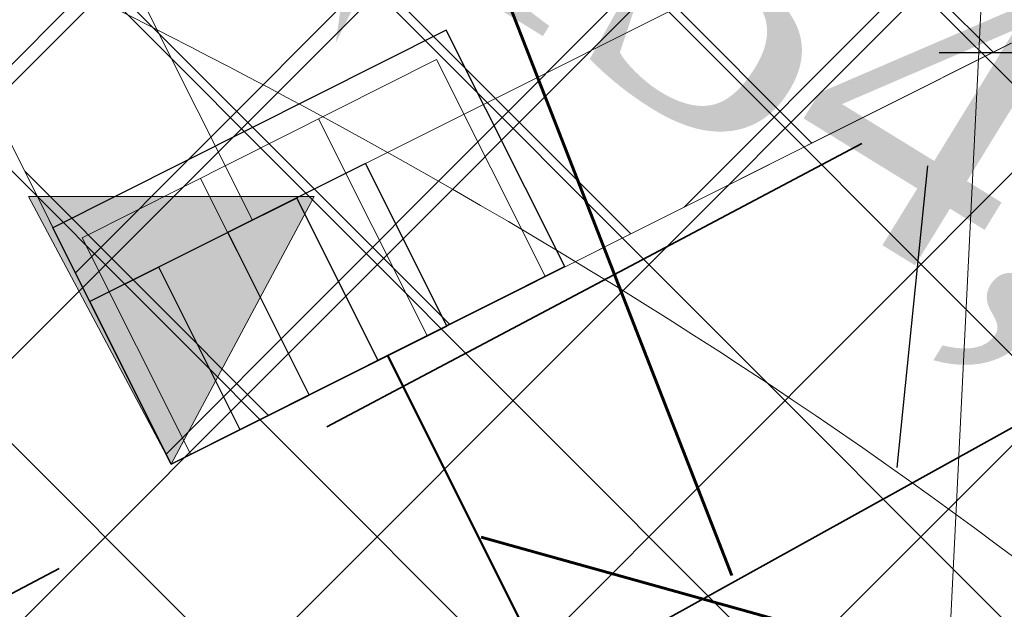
# Model space of a CAD drawing. Header units: metres. Extents: x 7472034 to 8439876, y 5890181 to 5961460.
# Tile 30 of 202: x 8439499.392 to 8439501.018, y 5890378.023 to 5890378.996. Entities that reach past the tile are written whole.
import ezdxf
from ezdxf import colors
from ezdxf.entities.mleader import LeaderData, LeaderLine
from ezdxf.math import Vec2, Vec3

# ---------------------------------------------------------------- set-up
doc = ezdxf.new("R2010")
doc.units = ezdxf.units.M
doc.header["$MEASUREMENT"] = 0
for name, pattern in [('$0$L218_500', [1, 0.5, -0.5]), ('ACAD_ISO03W100', [30, 12, -18]), ('CENTER', [2, 1.25, -0.25, 0.25, -0.25]), ('DASHDOT', [25.399999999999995, 12.7, -6.349999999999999, 0, -6.349999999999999]), ('DASHDOTX2', [2, 1, -0.5, 0, -0.5]), ('DASHED', [19.049999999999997, 12.7, -6.349999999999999]), ('HIDDEN', [0.375, 0.25, -0.125])]:
    doc.linetypes.add(name, pattern=pattern)
doc.layers.get('0').update_dxf_attribs({"linetype": 'CONTINUOUS', "lineweight": 5})
doc.layers.get('Defpoints').update_dxf_attribs({"linetype": 'CONTINUOUS'})
for name, color, linetype, lineweight in [('### Krawężnik', 6, 'CONTINUOUS', 35), ('### rzędne', 172, 'CONTINUOUS', 35), ('__GRANICA', 5, 'ACAD_ISO03W100', 80), ('_a_widok', 7, 'CONTINUOUS', 5), ('_IS.KD.B.rura', 124, 'ACAD_ISO03W100', 50), ('_IS.KD.opis.2', 7, 'CONTINUOUS', 18), ('_IS_kd_krata', 114, 'CONTINUOUS', 30), ('_T_LPG', 52, 'DASHDOT', 50), ('a___ogony', 7, 'CONTINUOUS', 5), ('a_opisy', 7, 'CONTINUOUS', 18), ('E_Kable_ziemia2', 10, 'DASHED', 35), ('E_Kanal_iskrob.', 10, 'DASHDOTX2', 35), ('KOLOR-OBIEKT', 21, 'CONTINUOUS', 13), ('T_strefa-8', 20, 'ACAD_ISO03W100', 50), ('ZAG-obrys 018 wymiary', 7, 'CONTINUOUS', 18), ('ZAG-OBRYS013', 7, 'CONTINUOUS', 13), ('ZAG-OPIS_020', 7, 'CONTINUOUS', 25)]:
    doc.layers.add(name, color=color, linetype=linetype, lineweight=lineweight)
for name, color, linetype in [('100_rzut_wym_wew', 7, 'CONTINUOUS'), ('2D - Ogólne', 7, 'CONTINUOUS'), ('_IS.BLOK.KD.doziemne', 7, 'CONTINUOUS')]:
    doc.layers.add(name, color=color, linetype=linetype)
doc.layers.add('_IS_NO', color=11, linetype='CONTINUOUS', lineweight=20, plot=False)
doc.styles.add('DIM', font='simplex.shx', dxfattribs={"width": 0.8})
doc.styles.add('RS', font='Romans.shx', dxfattribs={"width": 0.7})
doc.styles.add('style2', font='romans.shx', dxfattribs={"width": 0.7, "oblique": 15})
doc.styles.add('wojtek 1', font='times.ttf', dxfattribs={"height": 0.6})
doc.dimstyles.new('DIM-WEW_500', dxfattribs={"dimscale": 5, "dimtxt": 18, "dimasz": 10, "dimexe": 4, "dimexo": 8, "dimgap": 5, "dimtad": 1, "dimlfac": 0.01, "dimzin": 9, "dimdsep": 46, "dimtxsty": 'DIM', "dimblk": 'ARCHTICK', "dimcen": 5, "dimclrt": 112, "dimadec": 4, "dimazin": 2, "dimtfac": 4, "dimtmove": 0, "dimatfit": 3, "dimldrblk": 'ARCHTICK', "dimfxl": 0, "dimtolj": 1, "dimlwd": 13, "dimarcsym": 0})
pattern_1 = [(45, (967499.202946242, -71042.94610979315), (-0.2245064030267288, 0.2245064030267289), []), (135, (967499.202946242, -71042.94610979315), (-0.2245064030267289, -0.2245064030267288), [])]
pattern_2 = [(45, (967499.2092647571, -71042.97165620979), (-0.2245064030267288, 0.2245064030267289), []), (135, (967499.2092647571, -71042.97165620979), (-0.2245064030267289, -0.2245064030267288), [])]

# ---------------------------------------------------------------- blocks, each defined once
blk = doc.blocks.new('A$C7D7B3C0A')
at = {"layer": '2D - Ogólne', "linetype": 'HIDDEN', "lineweight": 15, "ltscale": 2, "flags": 128}
blk.add_lwpolyline([(1.862645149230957e-09, -2.980232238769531e-08), (3.725290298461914e-09, 9.999999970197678), (15.30000000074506, 9.999999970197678), (15.3000000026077, -2.793967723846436e-08)], close=True, dxfattribs=at)
blk.add_lwpolyline([(1.862645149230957e-09, -2.980232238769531e-08), (3.725290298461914e-09, 9.999999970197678), (15.30000000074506, 9.999999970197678), (15.3000000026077, -2.793967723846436e-08)], close=True, dxfattribs=at)
blk.add_lwpolyline([(1.862645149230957e-09, -2.980232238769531e-08), (3.725290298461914e-09, 9.999999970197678), (15.30000000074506, 9.999999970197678), (15.3000000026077, -2.793967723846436e-08)], close=True, dxfattribs=at)
blk.add_lwpolyline([(1.862645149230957e-09, -2.980232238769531e-08), (3.725290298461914e-09, 9.999999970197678), (15.30000000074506, 9.999999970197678), (15.3000000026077, -2.793967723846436e-08)], close=True, dxfattribs=at)
blk.add_lwpolyline([(1.862645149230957e-09, -2.980232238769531e-08), (3.725290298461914e-09, 9.999999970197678), (15.30000000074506, 9.999999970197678), (15.3000000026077, -2.793967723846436e-08)], close=True, dxfattribs=at)
blk.add_lwpolyline([(1.862645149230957e-09, -2.980232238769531e-08), (3.725290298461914e-09, 9.999999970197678), (15.30000000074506, 9.999999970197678), (15.3000000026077, -2.793967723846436e-08)], close=True, dxfattribs=at)
blk.add_lwpolyline([(1.862645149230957e-09, -2.980232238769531e-08), (3.725290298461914e-09, 9.999999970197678), (15.30000000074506, 9.999999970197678), (15.3000000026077, -2.793967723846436e-08)], close=True, dxfattribs=at)
blk.add_lwpolyline([(1.862645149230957e-09, -2.980232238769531e-08), (3.725290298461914e-09, 9.999999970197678), (15.30000000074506, 9.999999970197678), (15.3000000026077, -2.793967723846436e-08)], close=True, dxfattribs=at)
blk.add_lwpolyline([(1.862645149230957e-09, -2.980232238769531e-08), (3.725290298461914e-09, 9.999999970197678), (15.30000000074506, 9.999999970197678), (15.3000000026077, -2.793967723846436e-08)], close=True, dxfattribs=at)
at = {"layer": '2D - Ogólne', "linetype": 'ByBlock', "lineweight": 15, "ltscale": 2, "flags": 128}
for points in [[(8.127593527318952e-10, -2.991845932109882e-08), (2.794296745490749e-09, 9.999999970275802), (15.3000000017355, 9.999999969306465), (15.3000000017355, -2.701045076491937e-08)], [(0.3000000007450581, 0.2999999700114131), (0.3000000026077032, 9.699999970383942), (15.00000000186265, 9.69999996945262), (15.00000000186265, 0.2999999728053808)]]:
    blk.add_lwpolyline(points, close=True, dxfattribs=at)
at = {"layer": '2D - Ogólne', "linetype": 'Continuous', "lineweight": 25}
blk.add_lwpolyline([(15.00000000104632, 0.5091142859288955), (15.29999995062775, 0.5091143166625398), (15.29999996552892, 0.3818357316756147), (15.00000001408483, 0.3818357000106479), (15.00000002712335, 0.2545571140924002), (15.29999997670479, 0.254557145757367), (15.29999998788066, 0.1272785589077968), (15.00000004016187, 0.12727852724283), (15.00000005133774, -5.867541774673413e-08), (15.30000000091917, -2.701045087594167e-08), (15.29999995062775, 0.5091143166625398), (15.00000000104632, 0.5091142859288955), (15.00000005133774, -5.867541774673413e-08)], dxfattribs=at)
blk = doc.blocks.new('_Oblique')
at = {"color": 0, "linetype": 'ByBlock', "lineweight": -2}
blk.add_line((-0.5, -0.5), (0.5, 0.5), dxfattribs=at)
blk = doc.blocks.new('*D102')
at = {"layer": 'Defpoints', "color": 0, "linetype": 'Continuous', "lineweight": 60}
for p in [(8439508.583486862, 5890382.740478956), (8439499.059733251, 5890379.425490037), (8439499.642017, 5890378.262743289)]:
    blk.add_point(p, dxfattribs=at)
at = {"layer": 'ZAG-obrys 018 wymiary', "color": 0, "linetype": 'Continuous', "lineweight": -2}
for p, q in [((8439508.225268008, 5890383.455796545), (8439507.822093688, 5890384.260884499)), ((8439499.283798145, 5890378.978060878), (8439498.880623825, 5890379.783148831))]:
    blk.add_line(p, q, dxfattribs=at)
at = {"layer": 'ZAG-obrys 018 wymiary', "color": 0, "linetype": 'Continuous', "lineweight": 13}
blk.add_line((8439508.001203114, 5890383.903225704), (8439499.059733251, 5890379.425490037), dxfattribs=at)
at = {"layer": 'ZAG-obrys 018 wymiary', "color": 0, "linetype": 'Continuous', "lineweight": 13, "xscale": 0.3, "yscale": 0.3, "zscale": 0.3}
for p, rotation in [((8439508.001203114, 5890383.903225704), 26.60092778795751), ((8439499.059733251, 5890379.425490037), 206.6009277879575)]:
    blk.add_blockref('_Oblique', p, dxfattribs=dict(at, rotation=rotation))
at = {"layer": 'ZAG-obrys 018 wymiary', "color": 112, "linetype": 'Continuous', "lineweight": 25, "insert": (8439503.2841115, 5890382.212017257), "char_height": 0.8, "attachment_point": 5, "rotation": 26.600927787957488, "style": 'RS'}
blk.add_mtext('\\A1;10', dxfattribs=at)
blk = doc.blocks.new('_ArchTick')
at = {"layer": '100_rzut_wym_wew', "color": 0, "linetype": 'Continuous', "const_width": 0.15}
blk.add_lwpolyline([(-0.5, -0.5), (0.5, 0.5)], dxfattribs=at)
blk = doc.blocks.new('Elektryk_v3')
at = {"layer": 'E_Kable_ziemia2', "color": 1, "ltscale": 0.1}
blk.add_lwpolyline([(8.019747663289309, -62.25693038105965), (-6.684705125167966, -74.94996593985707), (-17.72681949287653, -81.06291808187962)], dxfattribs=at)
at = {"layer": 'E_Kanal_iskrob.', "color": 1}
blk.add_lwpolyline([(7.679727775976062, -61.57290587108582), (-6.941118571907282, -74.53193936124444), (-17.72681949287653, -80.23677580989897)], dxfattribs=at)
blk = doc.blocks.new('A$C57F34CC8')
at = {"layer": '__GRANICA', "color": 246, "lineweight": 60, "ltscale": 0.1}
blk.add_line((86.75952754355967, 6.111758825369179), (86.20019087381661, 7.545831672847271), dxfattribs=at)
blk.add_lwpolyline([(104.5474768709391, 61.49084398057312), (124.7534257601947, 8.664832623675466), (116.2782638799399, -2.598389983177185e-07), (87.50180485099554, 5.853071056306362), (75.53745610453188, 9.185393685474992), (65.1202681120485, 10.79332474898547), (52.65768154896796, 12.23814885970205), (35.11359243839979, 14.25579591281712), (31.17050394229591, 14.72508112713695), (-8.847564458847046e-07, 23.87893649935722)], dxfattribs=at)
blk = doc.blocks.new('*D142')
at = {"layer": 'Defpoints', "color": 0, "linetype": 'Continuous', "lineweight": 60}
for p in [(8439501.07687633, 5890391.760996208), (8439499.839085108, 5890366.792824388), (8439500.37198268, 5890366.766406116)]:
    blk.add_point(p, dxfattribs=at)
at = {"layer": 'ZAG-obrys 018 wymiary', "color": 0, "linetype": 'Continuous', "lineweight": 13}
blk.add_line((8439501.609773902, 5890391.734577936), (8439500.37198268, 5890366.766406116), dxfattribs=at)
at = {"layer": 'ZAG-obrys 018 wymiary', "color": 0, "linetype": 'Continuous', "lineweight": -2}
for p, q in [((8439501.609773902, 5890391.734577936), (8439502.009283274, 5890391.714772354)), ((8439500.37198268, 5890366.766406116), (8439500.771492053, 5890366.746600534))]:
    blk.add_line(p, q, dxfattribs=at)
at = {"layer": 'ZAG-obrys 018 wymiary', "color": 0, "linetype": 'Continuous', "lineweight": 13, "xscale": 0.3, "yscale": 0.3, "zscale": 0.3}
for p, rotation in [((8439501.609773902, 5890391.734577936), 87.16189876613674), ((8439500.37198268, 5890366.766406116), 267.1618987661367)]:
    blk.add_blockref('_Oblique', p, dxfattribs=dict(at, rotation=rotation))
at = {"layer": 'ZAG-obrys 018 wymiary', "color": 112, "linetype": 'Continuous', "lineweight": 25, "insert": (8439500.180271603, 5890375.01709125), "char_height": 0.8, "attachment_point": 5, "rotation": 87.16189876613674, "style": 'RS'}
blk.add_mtext('\\A1;25', dxfattribs=at)
blk = doc.blocks.new('*D143')
at = {"layer": 'Defpoints', "color": 0, "linetype": 'Continuous', "lineweight": 60}
for p in [(8439500.252213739, 5890382.284446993), (8439498.44936909, 5890366.87523941), (8439499.211490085, 5890366.823937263)]:
    blk.add_point(p, dxfattribs=at)
at = {"layer": 'ZAG-obrys 018 wymiary', "color": 0, "linetype": 'Continuous', "lineweight": -2}
for p, q in [((8439499.490092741, 5890382.335749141), (8439499.090995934, 5890382.362614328)), ((8439498.44936909, 5890366.87523941), (8439498.050272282, 5890366.902104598))]:
    blk.add_line(p, q, dxfattribs=at)
at = {"layer": 'ZAG-obrys 018 wymiary', "color": 0, "linetype": 'Continuous', "lineweight": 13}
blk.add_line((8439499.490092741, 5890382.335749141), (8439498.44936909, 5890366.87523941), dxfattribs=at)
at = {"layer": 'ZAG-obrys 018 wymiary', "color": 0, "linetype": 'Continuous', "lineweight": 13, "xscale": 0.3, "yscale": 0.3, "zscale": 0.3}
for p, rotation in [((8439499.490092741, 5890382.335749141), 86.14894643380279), ((8439498.44936909, 5890366.87523941), 266.1489464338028)]:
    blk.add_blockref('_Oblique', p, dxfattribs=dict(at, rotation=rotation))
at = {"layer": 'ZAG-obrys 018 wymiary', "color": 112, "linetype": 'Continuous', "lineweight": 25, "insert": (8439498.371085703, 5890374.645792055), "char_height": 0.8, "attachment_point": 5, "rotation": 86.14894643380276, "style": 'RS'}
blk.add_mtext('\\A1;15.5', dxfattribs=at)
blk = doc.blocks.new('*D144')
at = {"layer": 'Defpoints', "color": 0, "linetype": 'Continuous', "lineweight": 60}
for p in [(8439499.048492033, 5890390.910444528), (8439493.19273551, 5890368.256074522), (8439494.279393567, 5890367.975192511)]:
    blk.add_point(p, dxfattribs=at)
at = {"layer": 'ZAG-obrys 018 wymiary', "color": 0, "linetype": 'Continuous', "lineweight": -2}
for p, q in [((8439499.823035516, 5890390.71023865), (8439500.522421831, 5890390.529459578)), ((8439493.967278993, 5890368.055868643), (8439494.666665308, 5890367.875089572))]:
    blk.add_line(p, q, dxfattribs=at)
at = {"layer": 'ZAG-obrys 018 wymiary', "color": 0, "linetype": 'Continuous', "lineweight": 13}
blk.add_line((8439500.13515009, 5890390.629562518), (8439494.279393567, 5890367.975192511), dxfattribs=at)
at = {"layer": 'ZAG-obrys 018 wymiary', "color": 0, "linetype": 'Continuous', "lineweight": 13, "xscale": 0.3, "yscale": 0.3, "zscale": 0.3}
for p, rotation in [((8439500.13515009, 5890390.629562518), 75.5072587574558), ((8439494.279393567, 5890367.975192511), 255.5072587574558)]:
    blk.add_blockref('_Oblique', p, dxfattribs=dict(at, rotation=rotation))
at = {"layer": 'ZAG-obrys 018 wymiary', "color": 112, "linetype": 'Continuous', "lineweight": 25, "insert": (8439497.511322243, 5890382.876199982), "char_height": 0.8, "attachment_point": 5, "rotation": 75.5072587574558, "style": 'RS'}
blk.add_mtext('\\A1;23.4', dxfattribs=at)
blk = doc.blocks.new('A$C1D2679FE')
at = {"layer": 'KOLOR-OBIEKT', "lineweight": 9, "ltscale": 200}
h = blk.add_hatch(dxfattribs=at)
h.set_pattern_fill('ANSI37', color=253, scale=0.1, angle=16)
h.set_pattern_definition([(61, (-7471780.020262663, -5961378.212846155), (-0.2776917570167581, 0.153927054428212), []), (151, (-7471780.020262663, -5961378.212846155), (-0.153927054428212, -0.2776917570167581), [])])
edge = h.paths.add_edge_path()
edge.add_line((196.975401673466, 33.54016214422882), (192.3495923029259, 34.13512154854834))
edge.add_line((192.3495923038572, 34.13512154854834), (187.7176397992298, 34.7308710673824))
edge.add_line((187.7176398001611, 34.7308710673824), (178.5077782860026, 36.15998750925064))
edge.add_line((178.5077782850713, 36.15998750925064), (176.6601969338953, 36.5026140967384))
edge.add_arc((181.3685569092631, 38.18527459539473), 5.000000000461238, 199.6657310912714, 261.1796204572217)
edge.add_line((180.6018702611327, 33.24440507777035), (187.358021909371, 32.19603671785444))
edge.add_line((187.3580219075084, 32.19603671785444), (192.0230219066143, 31.59603671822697))
edge.add_line((192.0230219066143, 31.59603671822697), (196.6880219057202, 30.9960367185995))
edge.add_line((196.6880219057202, 30.9960367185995), (201.9780219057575, 30.48103671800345))
edge.add_line((201.9780219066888, 30.48103671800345), (207.2680219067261, 29.96603671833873))
edge.add_line((207.2680219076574, 29.96603671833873), (216.468021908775, 29.35603671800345))
edge.add_line((216.4680219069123, 29.35603671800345), (221.8830219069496, 29.11103671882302))
edge.add_line((221.8830219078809, 29.11103671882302), (227.2980219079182, 28.86603671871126))
edge.add_line((227.2980219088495, 28.86603671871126), (233.718021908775, 28.60103671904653))
edge.add_line((233.7180219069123, 28.60103671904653), (240.1380219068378, 28.33603671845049))
edge.add_line((240.1380219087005, 28.33603671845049), (245.3280219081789, 28.076036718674))
edge.add_line((245.3280219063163, 28.076036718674), (246.1380219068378, 28.00603671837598))
edge.add_line((246.1380219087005, 28.00603671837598), (248.4280219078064, 27.98603671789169))
edge.add_line((248.4280219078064, 27.98603671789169), (251.4080219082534, 28.33603671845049))
edge.add_line((251.4080219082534, 28.33603671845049), (255.3380219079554, 29.13603671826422))
edge.add_line((255.3380219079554, 29.13603671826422), (258.1480219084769, 30.35603671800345))
edge.add_line((258.1480219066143, 30.35603671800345), (260.6280219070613, 32.076036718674))
edge.add_line((260.6280219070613, 32.076036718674), (262.7080219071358, 34.29603671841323))
edge.add_line((262.7080219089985, 34.29603671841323), (264.3880219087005, 36.826036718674))
edge.add_line((264.3880219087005, 36.826036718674), (265.608021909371, 39.59603671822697))
edge.add_line((265.6080219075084, 39.59603671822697), (266.4080219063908, 42.53603671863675))
edge.add_line((266.4080219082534, 42.53603671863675), (266.6380219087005, 45.60603671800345))
edge.add_line((266.6380219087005, 45.60603671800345), (266.3380219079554, 48.59603671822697))
edge.add_line((266.3380219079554, 48.59603671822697), (265.628021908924, 51.53603671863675))
edge.add_line((265.6280219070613, 51.53603671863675), (264.5280219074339, 54.28603671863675))
edge.add_line((264.5280219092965, 54.28603671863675), (263.3880219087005, 57.11603671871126))
edge.add_line((263.3880219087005, 57.11603671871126), (262.5430219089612, 59.47103671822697))
edge.add_line((262.5430219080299, 59.47103671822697), (261.6980219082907, 61.826036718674))
edge.add_line((261.6980219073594, 61.826036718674), (260.5980219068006, 65.15103671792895))
edge.add_line((260.5980219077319, 65.15103671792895), (259.4980219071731, 68.47603671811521))
edge.add_line((259.4980219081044, 68.47603671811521), (257.3916487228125, 67.77919145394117))
edge.add_line((257.3916487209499, 67.77919145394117), (258.1675714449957, 64.34697791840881))
edge.add_line((258.167571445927, 64.34697791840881), (259.2776264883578, 60.99158426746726))
edge.add_line((259.2776264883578, 60.99158426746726), (260.1334384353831, 58.60645156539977))
edge.add_line((260.1334384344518, 58.60645156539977), (260.9950570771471, 56.20513570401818))
edge.add_line((260.9950570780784, 56.20513570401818), (262.1522789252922, 53.33238322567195))
edge.add_line((262.1522789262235, 53.33238322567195), (263.1827648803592, 50.75616833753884))
edge.add_line((263.1827648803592, 50.75616833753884), (263.8083402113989, 48.16575780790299))
edge.add_line((263.8083402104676, 48.16575780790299), (264.0684198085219, 45.57363114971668))
edge.add_line((264.0684198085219, 45.57363114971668), (263.8734869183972, 42.97170083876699))
edge.add_line((263.8734869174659, 42.97170083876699), (263.1880731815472, 40.45280535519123))
edge.add_line((263.1880731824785, 40.45280535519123), (262.1337886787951, 38.05906103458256))
edge.add_line((262.1337886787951, 38.05906103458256), (260.6936748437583, 35.89031817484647))
edge.add_line((260.6936748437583, 35.89031817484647), (258.9457271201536, 34.02472012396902))
edge.add_line((258.9457271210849, 34.02472012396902), (256.8967191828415, 32.60363397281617))
edge.add_line((256.8967191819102, 32.60363397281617), (254.5645412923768, 31.59108698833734))
edge.add_line((254.5645412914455, 31.59108698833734), (251.0026761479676, 30.86602538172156))
edge.add_line((251.0026761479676, 30.86602538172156), (248.2893446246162, 30.54734550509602))
edge.add_line((248.2893446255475, 30.54734550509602), (246.2595893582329, 30.56507262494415))
edge.add_line((246.2595893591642, 30.56507262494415), (245.5023283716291, 30.63051493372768))
edge.add_line((245.5023283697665, 30.63051493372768), (240.2548571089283, 30.89339403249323))
edge.add_line((240.2548571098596, 30.89339403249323), (233.8236017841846, 31.1588586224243))
edge.add_line((233.8236017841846, 31.1588586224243), (227.4086662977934, 31.42364957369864))
edge.add_line((227.4086662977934, 31.42364957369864), (221.9987299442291, 31.66842047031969))
edge.add_line((221.9987299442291, 31.66842047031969), (217.4544723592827, 31.90290945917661))
edge.add_line((217.4544723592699, 31.90290945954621), (217.0910134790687, 31.92589690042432))
edge.add_line((217.0910134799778, 31.92589689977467), (214.8768218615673, 32.06593639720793))
edge.add_line((214.876821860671, 32.06593639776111), (207.0033997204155, 32.56390146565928))
edge.add_line((207.0033997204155, 32.56390146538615), (202.2260741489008, 33.02899081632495))
edge.add_line((202.2260741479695, 33.02899081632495), (196.975401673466, 33.54016214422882))
blk = doc.blocks.new('WPUST_UL')
for points in [[(0, 0.5000000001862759), (0, -0.5000000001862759)], [(0, 0.5000000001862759), (0.5999999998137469, 0.5000000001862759)], [(0.5999999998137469, 0.5000000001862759), (0.5999999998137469, -0.5000000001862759)], [(0, -0.5000000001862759), (0.5999999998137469, -0.5000000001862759)]]:
    blk.add_lwpolyline(points)
at = {"lineweight": 0}
for points in [[(0, 0.4500000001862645), (0.5499999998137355, 0.4500000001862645)], [(0.5499999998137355, 0.4500000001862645), (0.5499999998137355, -0.4500000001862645)], [(0, 0.150000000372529), (0.5499999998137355, 0.150000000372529)], [(0, -0.150000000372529), (0.5499999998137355, -0.150000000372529)], [(0, -0.4500000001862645), (0.5499999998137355, -0.4500000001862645)]]:
    blk.add_lwpolyline(points, dxfattribs=at)
blk = doc.blocks.new('23123')
at = {"layer": 'a_opisy', "linetype": '$0$L218_500'}
blk.add_hatch(color=250, dxfattribs=at).paths.add_polyline_path([(8443019.232991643, 5888878.045012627), (8443018.761079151, 5888878.045012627), (8443018.28916666, 5888878.045012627), (8443018.761079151, 5888877.16129482)])
at = {"layer": 'a_opisy', "color": 250, "linetype": 'CENTER'}
for points in [[(8443018.28916666, 5888878.045012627), (8443018.761079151, 5888878.045012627)], [(8443019.232991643, 5888878.045012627), (8443018.761079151, 5888877.16129482), (8443018.28916666, 5888878.045012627)], [(8443018.28916666, 5888878.045012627), (8443018.761079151, 5888877.16129482), (8443019.232991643, 5888878.045012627)], [(8443019.232991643, 5888878.045012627), (8443018.761079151, 5888878.045012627)]]:
    blk.add_lwpolyline(points, dxfattribs=at)
blk = doc.blocks.new('A$C2C426404')
at = {"layer": '_IS_NO'}
for points, knots in [([(50.6228041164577, 30.56321178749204, 1.829566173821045e-06), (53.11749188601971, 30.21319374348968), (56.38514522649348, 30.67444155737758), (60.99540497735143, 30.04553546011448), (68.19327101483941, 22.54355850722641, -2.469325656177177e-08), (70.8769634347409, 19.46133922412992, 5.150448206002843e-09), (74.71212187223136, 14.31917844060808, -1.219795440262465e-09), (78.88802252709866, 13.86142715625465), (82.75564656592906, 12.70757211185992)], [0, 0, 0, 0, 7.578698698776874, 9.67195365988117, 16.27655537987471, 24.33370670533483, 30.35915105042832, 36.79354326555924, 36.79354326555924, 36.79354326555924, 36.79354326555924]), ([(22.24795573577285, 20.37028996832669, 1.829566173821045e-06), (26.42848519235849, 20.36833205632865, 2.595275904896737e-06), (34.77398029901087, 19.71811303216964, 3.653563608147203e-06), (38.92662956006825, 20.04217899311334, -5.197057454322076e-07), (43.77274004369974, 17.83557516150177, 1.833094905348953e-07), (51.08127841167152, 15.06439746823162, -1.538063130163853e-07), (58.09044384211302, 9.696452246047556, 2.324577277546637e-08), (65.34780037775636, 7.091900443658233, 5.796258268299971e-09), (69.6463277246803, 6.131249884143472)], [0, 0, 0, 0, 12.09868180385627, 16.72159260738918, 20.95800891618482, 26.67839108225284, 41.1845399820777, 48.39980958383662, 48.39980958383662, 48.39980958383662, 48.39980958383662]), ([(61.00408007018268, 18.25321295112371, -1.4627991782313e-07), (63.26592587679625, 17.29233643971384, -1.146969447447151e-07), (66.21503704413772, 16.0340788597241, -3.511225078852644e-09), (68.00314718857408, 11.12305079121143, -2.577520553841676e-08), (71.87222415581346, 10.22267535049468, -9.073252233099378e-09), (76.34470127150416, 9.479967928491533)], [23.00202883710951, 23.00202883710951, 23.00202883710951, 23.00202883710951, 32.14254341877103, 37.86969472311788, 44.68132462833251, 44.68132462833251, 44.68132462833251, 44.68132462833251])]:
    blk.add_open_spline(points, degree=3, knots=knots, dxfattribs=at)
at = {"layer": '_IS_NO', "ltscale": 0.1}
for points, knots in [([(55.69703794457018, 26.44192530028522, 8.07171421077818e-08), (60.47702913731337, 24.37489471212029, 4.118097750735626e-07), (65.41527824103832, 21.38608461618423, 8.932878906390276e-07), (68.42167646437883, 18.98607052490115, -1.681326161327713e-07), (71.60992970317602, 12.73766223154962), (75.29265419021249, 11.98629271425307, 1.662301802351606e-08), (79.75433884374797, 11.20084950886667)], [13.0881689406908, 13.0881689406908, 13.0881689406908, 13.0881689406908, 21.71831455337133, 28.5577747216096, 34.1003045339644, 40.71973107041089, 40.71973107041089, 40.71973107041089, 40.71973107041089]), ([(27.67626924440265, 23.09287754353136, 1.829566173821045e-06), (31.68315875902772, 23.09132452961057, 2.263426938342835e-06), (38.09081487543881, 23.52010669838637, 2.956097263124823e-06), (46.0190905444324, 20.44823641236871), (52.02710655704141, 18.01596992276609, 1.18983141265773e-07), (57.48081744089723, 14.61059598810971, 3.880691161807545e-08), (63.15046560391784, 12.16836789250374), (64.01579423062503, 9.527138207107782), (68.70553139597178, 8.717305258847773), (72.93792583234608, 7.781059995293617)], [0, 0, 0, 0, 11.95042031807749, 19.07916594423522, 25.47980302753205, 30.85202744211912, 32.94528240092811, 39.66304915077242, 46.67346183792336, 46.67346183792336, 46.67346183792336, 46.67346183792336]), ([(62.24621604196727, 5.30372504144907), (59.69645195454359, 6.006288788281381), (55.62225586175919, 8.04164257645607), (50.42614254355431, 11.82063606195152), (48.68161256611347, 12.5528353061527)], [0, 0, 0, 0, 3.912495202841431, 17.36439126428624, 17.36439126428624, 17.36439126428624, 17.36439126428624])]:
    blk.add_open_spline(points, degree=3, knots=knots, dxfattribs=at)
at = {"layer": '### rzędne', "color": 0, "linetype": '$0$L218_500', "lineweight": 25, "xscale": 0.5, "yscale": 0.5, "zscale": 0.5}
blk.add_blockref('23123', (-4221448.472346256, -2944426.201742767), dxfattribs=at)
at = {"layer": '### rzędne', "color": 0, "linetype": 'CENTER', "lineweight": 25, "insert": (58.55111750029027, 13.47682633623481, -2.023724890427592e-06), "char_height": 0.6, "attachment_point": 1, "rotation": 0.4319074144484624, "style": 'style2'}
blk.add_mtext('134,31', dxfattribs=at)
at = {"layer": '_IS_NO', "insert": (61.50099298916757, 13.68513396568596, -2.007742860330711e-06), "char_height": 0.5, "attachment_point": 1, "rotation": 328.39517177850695, "style": 'wojtek 1'}
blk.add_mtext('134,30', dxfattribs=at)
blk = doc.blocks.new('JPII.KD_aktualizacja rzędnych_20.12.2024')
at = {"layer": '_IS.KD.B.rura', "ltscale": 0.05}
blk.add_line((8438640.378374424, 5890674.249034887), (8438641.316830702, 5890672.375056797), dxfattribs=at)
at = {"layer": '_IS_kd_krata', "lineweight": 25, "xscale": -0.727272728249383, "yscale": 0.727272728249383, "zscale": 0.727272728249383, "rotation": 296.660988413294}
blk.add_blockref('WPUST_UL', (8438640.345730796, 5890674.233114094), dxfattribs=at)
at = {"layer": '_IS.KD.opis.2', "color": 0}
ml = blk.add_multileader_mtext('Standard', dxfattribs=at)
ml.set_content('\\A1;{\\C134;W8\\H0.7x;\\C256;\\S134,30/133,52;}', style='RS')
ml.set_leader_properties()
ml.build(insert=Vec2(0, 0))
ml.multileader.update_dxf_attribs({"text_left_attachment_type": 2, "text_right_attachment_type": 2, "dogleg_length": 0.2, "arrow_head_size": 0.25})
ctx = ml.context
ctx.base_point, ctx.char_height, ctx.arrow_head_size, ctx.landing_gap_size, ctx.plane_origin, ctx.plane_x_axis, ctx.plane_y_axis = Vec3(8438640.895523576, 5890676.213889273), 0.75, 0.25, 0.3, Vec3(8438652.010825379, 5890634.622231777), Vec3(0.898794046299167, 0.4383711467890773), Vec3(-0.4383711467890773, 0.898794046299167)
ctx.left_attachment, ctx.right_attachment, ctx.text_align_type = 2, 2, 1
notes = []
notes.append((ctx, [(0, (1, 1, 0), (8438640.715764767, 5890676.126215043), (0.898794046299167, 0.4383711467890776), 0.2000000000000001, [(3, [(8438640.292422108, 5890674.765481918)], 0, [])])]))
ctx.mtext.insert, ctx.mtext.text_direction, ctx.mtext.rotation, ctx.mtext.width, ctx.mtext.alignment, ctx.mtext.flow_direction = Vec3(8438642.11899846, 5890677.603346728), Vec3(0.898794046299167, 0.4383711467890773), 0.4537856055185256, 6.184238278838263, 2, 5
ml = blk.add_multileader_mtext('Standard', dxfattribs=at)
ml.set_content('\\A1;{\\H0.7x;\\C256;\\S133,40/;}', style='RS')
ml.set_leader_properties()
ml.build(insert=Vec2(0, 0))
ml.multileader.update_dxf_attribs({"text_left_attachment_type": 2, "text_right_attachment_type": 2, "dogleg_length": 0.2, "arrow_head_size": 0.25})
ctx = ml.context
ctx.base_point, ctx.char_height, ctx.arrow_head_size, ctx.landing_gap_size, ctx.plane_origin = Vec3(8438641.488982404, 5890674.749169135), 0.75, 0.25, 0.3, Vec3(8438595.26822372, 5890655.972570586)
ctx.left_attachment, ctx.right_attachment, ctx.text_align_type = 2, 2, 1
notes.append((ctx, [(0, (1, 1, 0), (8438641.288982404, 5890674.749169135), (1, 0), 0.2, [(0, [(8438641.093467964, 5890672.821083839)], 0, [])])]))
ctx.mtext.insert, ctx.mtext.width, ctx.mtext.alignment, ctx.mtext.flow_direction = Vec3(8438642.672732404, 5890675.149169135), 9.34447490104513, 2, 5
for ctx, leaders in notes:
    for number, flags, end, landing, length, lines in leaders:
        leader = LeaderData()
        leader.index, (leader.has_last_leader_line, leader.has_dogleg_vector, leader.attachment_direction) = number, flags
        leader.last_leader_point, leader.dogleg_vector, leader.dogleg_length = Vec3(end), Vec3(landing), length
        for number, points, colour, breaks in lines:
            line = LeaderLine()
            line.index, line.vertices, line.color, line.breaks = number, Vec3.list(points), colors.encode_raw_color(colour), breaks
            leader.lines.append(line)
        ctx.leaders.append(leader)

msp = doc.modelspace()

# ---------------------------------------------------------------- hatches: boundary and pattern name
at = {"layer": 'KOLOR-OBIEKT', "lineweight": 9}
h = msp.add_hatch(dxfattribs=at)
h.set_pattern_fill('ANSI37', color=73, scale=0.1)
h.set_pattern_definition(pattern_2)
edge = h.paths.add_edge_path()
edge.add_arc((8439443.60123986, 5890379.17988472), 6.652831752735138, 296.7043321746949, 335.0331150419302)
edge.add_arc((8439476.194075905, 5890367.917634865), 27.87464989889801, 155.1393615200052, 162.3446315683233, ccw=False)
edge.add_arc((8439457.399943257, 5890376.211109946), 7.345078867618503, 127.98309878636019, 152.2023641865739, ccw=False)
edge.add_arc((8439457.741930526, 5890376.488713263), 7.349948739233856, 107.1989600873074, 131.4182254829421, ccw=False)
edge.add_line((8439455.568618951, 5890383.509999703), (8439473.898437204, 5890392.710084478))
edge.add_arc((8439481.742870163, 5890376.384611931), 18.11232128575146, 99.26977735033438, 115.6644084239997, ccw=False)
edge.add_line((8439478.825278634, 5890394.260401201), (8439481.377171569, 5890394.321440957))
edge.add_arc((8439482.909595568, 5890377.390082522), 17.00056533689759, 88.22393661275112, 95.17163768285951, ccw=False)
edge.add_arc((8439482.561499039, 5890405.235869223), 10.88860248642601, 274.6092070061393, 298.9976789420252)
edge.add_arc((8443006.923870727, 5883371.657126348), 7856.29059094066, 116.59181359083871, 116.61107962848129, ccw=False)
edge.add_arc((8439465.895823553, 5890431.340313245), 42.15757971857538, 305.2087751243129, 306.7865132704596)
edge.add_arc((8439488.80074795, 5890400.283338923), 3.577668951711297, 310.8590814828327, 340.7280968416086)
edge.add_line((8439492.177934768, 5890399.102523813), (8439493.275267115, 5890403.980640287))
edge.add_line((8439493.275267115, 5890403.980640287), (8439502.266345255, 5890408.28072203))
edge.add_line((8439502.266345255, 5890408.28072203), (8439504.844191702, 5890407.694009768))
edge.add_line((8439504.844191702, 5890407.694009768), (8439506.125281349, 5890405.329609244))
edge.add_arc((8439507.019670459, 5890405.776898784), 0.9999999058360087, 206.5699188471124, 283.6833393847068)
edge.add_line((8439507.256226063, 5890404.805280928), (8439511.624560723, 5890406.970734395))
edge.add_line((8439511.624560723, 5890406.970734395), (8439511.39896348, 5890407.420225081))
edge.add_line((8439511.39896348, 5890407.420225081), (8439510.561982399, 5890407.017405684))
edge.add_line((8439510.561982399, 5890407.017405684), (8439509.330427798, 5890409.481424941))
edge.add_line((8439509.330427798, 5890409.481424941), (8439512.635426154, 5890411.138401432))
edge.add_line((8439512.635426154, 5890411.138401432), (8439512.638568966, 5890411.136467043))
edge.add_line((8439512.638568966, 5890411.136467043), (8439515.998443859, 5890412.829496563))
edge.add_line((8439515.998443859, 5890412.829496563), (8439517.239018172, 5890410.325621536))
edge.add_line((8439517.239018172, 5890410.325621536), (8439513.919446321, 5890408.633274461))
edge.add_line((8439513.919446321, 5890408.633274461), (8439514.091312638, 5890408.235941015))
edge.add_line((8439514.091312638, 5890408.235941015), (8439518.839102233, 5890410.604261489))
edge.add_line((8439518.839102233, 5890410.604261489), (8439518.585943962, 5890412.843737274))
edge.add_line((8439518.585943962, 5890412.843737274), (8439518.274555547, 5890413.628049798))
edge.add_line((8439518.274555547, 5890413.628049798), (8439517.839658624, 5890414.494365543))
edge.add_line((8439517.839658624, 5890414.494365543), (8439524.310164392, 5890417.742607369))
edge.add_line((8439524.310164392, 5890417.742607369), (8439525.122207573, 5890416.124990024))
edge.add_line((8439525.122207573, 5890416.124990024), (8439526.840645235, 5890414.670893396))
edge.add_line((8439526.840645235, 5890414.670893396), (8439527.244697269, 5890414.489695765))
edge.add_arc((8439552.769967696, 5890317.570311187), 100.2242811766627, 102.79246926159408, 104.75471345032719, ccw=False)
edge.add_arc((8439529.321881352, 5890420.105147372), 4.960037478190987, 284.6730648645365, 320.3902958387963)
edge.add_arc((8435016.013859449, 5889290.11735932), 4655.555010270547, 14.00691021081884, 14.04831962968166)
edge.add_line((8439532.327549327, 5890420.207226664), (8439525.877549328, 5890423.127226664))
edge.add_line((8439525.877549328, 5890423.127226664), (8439431.028022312, 5890376.803268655))
edge.add_line((8439431.028022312, 5890376.803268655), (8439435.479127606, 5890375.417226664))
edge.add_line((8439435.479127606, 5890375.417226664), (8439446.590932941, 5890373.236661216))
edge = h.paths.add_edge_path()
edge.add_arc((8439530.228804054, 5890405.916425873), 3.001836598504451, 99.44813666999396, 208.2631515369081)
edge.add_line((8439527.5848402, 5890404.494990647), (8439533.209264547, 5890393.206690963))
edge.add_line((8439533.209264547, 5890393.206690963), (8439519.17443581, 5890386.185049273))
edge.add_line((8439519.17443581, 5890386.185049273), (8439523.57812012, 5890377.411604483))
edge.add_line((8439523.57812012, 5890377.411604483), (8439517.455507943, 5890374.324033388))
edge.add_line((8439517.455507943, 5890374.324033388), (8439517.445860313, 5890374.319191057))
edge.add_line((8439517.445860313, 5890374.319191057), (8439517.33905848, 5890374.265585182))
edge.add_line((8439517.33905848, 5890374.265585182), (8439516.815779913, 5890375.308140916))
edge.add_line((8439516.815779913, 5890375.308140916), (8439511.370501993, 5890372.574998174))
edge.add_line((8439511.370501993, 5890372.574998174), (8439511.888417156, 5890371.529804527))
edge.add_line((8439511.888417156, 5890371.529804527), (8439506.425671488, 5890368.787948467))
edge.add_line((8439506.425671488, 5890368.787948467), (8439505.890341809, 5890369.841556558))
edge.add_line((8439505.890341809, 5890369.841556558), (8439505.8884594, 5890369.869391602))
edge.add_line((8439505.8884594, 5890369.869391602), (8439500.283276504, 5890366.97762632))
edge.add_line((8439500.283276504, 5890366.97762632), (8439519.478066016, 5890366.160130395))
edge.add_line((8439519.478066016, 5890366.160130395), (8439542.767549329, 5890378.417226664))
edge.add_line((8439542.767549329, 5890378.417226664), (8439538.675788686, 5890394.802262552))
edge.add_line((8439538.675788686, 5890394.802262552), (8439537.066416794, 5890401.238139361))
edge.add_line((8439537.066416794, 5890401.238139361), (8439535.557306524, 5890407.69906358))
edge.add_arc((8439531.145391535, 5890400.872499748), 8.128158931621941, 57.12596579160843, 99.98506404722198)
edge = h.paths.add_edge_path()
edge.add_line((8439470.194509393, 5890384.137651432), (8439461.355169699, 5890379.697090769))
edge.add_line((8439461.355169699, 5890379.697090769), (8439460.080861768, 5890379.068371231))
edge.add_line((8439460.080861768, 5890379.068371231), (8439457.869254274, 5890377.642639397))
edge.add_arc((8439460.609507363, 5890373.444653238), 5.013190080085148, 123.1346622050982, 204.022759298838)
edge.add_line((8439456.030540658, 5890371.403786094), (8439459.447549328, 5890370.707226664))
edge.add_line((8439459.447549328, 5890370.707226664), (8439480.497107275, 5890367.736747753))
edge.add_line((8439480.497107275, 5890367.736747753), (8439497.963342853, 5890367.082590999))
edge.add_line((8439497.963342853, 5890367.082590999), (8439496.62020549, 5890369.722641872))
edge.add_line((8439496.62020549, 5890369.722641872), (8439494.91788047, 5890373.087302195))
edge.add_arc((8439489.468037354, 5890366.363615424), 8.654984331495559, 50.97371617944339, 58.22889977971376)
edge.add_line((8439494.025120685, 5890373.721722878), (8439490.036071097, 5890376.575637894))
edge.add_line((8439490.036071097, 5890376.575637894), (8439489.954459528, 5890375.592465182))
edge.add_line((8439489.954459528, 5890375.592465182), (8439490.917133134, 5890375.538648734))
edge.add_line((8439490.917133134, 5890375.538648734), (8439490.678913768, 5890371.956837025))
edge.add_line((8439490.678913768, 5890371.956837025), (8439482.55041443, 5890372.440399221))
edge.add_line((8439482.55041443, 5890372.440399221), (8439482.851718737, 5890376.020734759))
edge.add_line((8439482.851718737, 5890376.020734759), (8439487.354100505, 5890375.749064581))
edge.add_line((8439487.354100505, 5890375.749064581), (8439487.521080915, 5890378.34061919))
edge.add_line((8439487.521080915, 5890378.34061919), (8439481.803471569, 5890382.401025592))
edge.add_arc((8439487.942466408, 5890392.088814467), 11.46911116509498, 231.6002274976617, 237.6382272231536, ccw=False)
edge.add_line((8439480.818489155, 5890383.100518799), (8439480.351152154, 5890383.41057529))
edge.add_line((8439480.351152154, 5890383.41057529), (8439479.210044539, 5890382.939428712))
edge.add_line((8439479.210044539, 5890382.939428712), (8439480.412913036, 5890383.399613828))
edge.add_arc((8439474.682487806, 5890375.167564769), 10.03017472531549, 55.15777404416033, 116.5800473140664)
h.paths.add_polyline_path([(8439461.898919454, 5890370.792156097), (8439462.257176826, 5890373.552492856)], flags=16)
h = msp.add_hatch(dxfattribs=at)
h.set_pattern_fill('ANSI37', color=253, scale=0.1)
h.set_pattern_definition(pattern_2)
edge = h.paths.add_edge_path()
edge.add_arc((8439529.163071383, 5890420.279666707), 5.193757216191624, 276.50229096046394, 320.0240354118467, ccw=False)
edge.add_line((8439529.751227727, 5890415.119319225), (8439525.812744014, 5890414.153171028))
edge.add_line((8439525.812744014, 5890414.153171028), (8439519.208160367, 5890410.804184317))
edge.add_line((8439519.208160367, 5890410.804184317), (8439517.988028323, 5890410.126512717))
edge.add_line((8439517.988028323, 5890410.126512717), (8439514.091312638, 5890408.235941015))
edge.add_line((8439514.091312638, 5890408.235941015), (8439511.613697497, 5890406.992378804))
edge.add_line((8439511.613697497, 5890406.992378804), (8439509.258949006, 5890405.810485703))
edge.add_line((8439509.258949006, 5890405.810485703), (8439507.371756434, 5890404.83508177))
edge.add_arc((8439506.940777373, 5890405.737469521), 1.000023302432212, 206.5712342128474, 295.5290722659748, ccw=False)
edge.add_line((8439506.046377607, 5890405.290148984), (8439504.844186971, 5890407.693988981))
edge.add_line((8439504.844186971, 5890407.693988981), (8439502.261629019, 5890408.281795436))
edge.add_line((8439502.261629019, 5890408.281795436), (8439499.350132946, 5890407.011538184))
edge.add_line((8439499.350132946, 5890407.011538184), (8439493.30510976, 5890403.995621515))
edge.add_line((8439493.30510976, 5890403.995621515), (8439492.177918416, 5890399.102451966))
edge.add_arc((8439488.801253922, 5890400.282879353), 3.577047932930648, 293.05521913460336, 340.73119789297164, ccw=False)
edge.add_line((8439490.202090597, 5890396.991537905), (8439487.801423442, 5890395.78932472))
edge.add_arc((8439482.51122255, 5890404.317896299), 10.03607286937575, 278.1216072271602, 301.8109775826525, ccw=False)
edge.add_line((8439483.9290645, 5890394.382480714), (8439478.825278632, 5890394.260401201))
edge.add_arc((8439481.742870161, 5890376.384611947), 18.11232126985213, 99.26977735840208, 115.6644084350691)
edge.add_line((8439473.898437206, 5890392.710084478), (8439455.537130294, 5890383.494194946))
edge.add_arc((8439458.368862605, 5890375.380272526), 8.593860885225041, 109.2388197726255, 150.5606865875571)
edge.add_line((8439450.884668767, 5890379.604167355), (8439456.921008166, 5890377.849276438))
edge.add_line((8439456.921008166, 5890377.849276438), (8439458.055979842, 5890377.519316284))
edge.add_arc((8439462.056345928, 5890374.376166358), 5.087466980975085, 112.4172144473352, 141.842727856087, ccw=False)
edge.add_line((8439460.116249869, 5890379.079181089), (8439470.201913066, 5890384.141371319))
edge.add_arc((8439474.670732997, 5890375.058466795), 10.12272227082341, 52.60385305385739, 116.19734301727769, ccw=False)
edge.add_line((8439480.818489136, 5890383.100518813), (8439494.035062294, 5890373.735722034))
edge.add_arc((8439499.404929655, 5890380.165137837), 8.376924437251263, 230.1312663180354, 239.1071883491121)
edge.add_arc((8439492.046879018, 5890368.073539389), 5.778072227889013, 28.405105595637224, 58.05675779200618, ccw=False)
edge.add_line((8439497.129307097, 5890370.822183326), (8439498.920012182, 5890367.249241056))
edge.add_line((8439498.920012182, 5890367.249241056), (8439502.137476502, 5890368.864147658))
edge.add_line((8439502.137476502, 5890368.864147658), (8439500.881438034, 5890371.366619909))
edge.add_arc((8439501.41146424, 5890371.651481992), 0.6017260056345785, 32.69127385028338, 208.2557647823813, ccw=False)
edge.add_line((8439501.917872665, 5890371.97648152), (8439503.213570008, 5890369.395299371))
edge.add_line((8439503.213570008, 5890369.395299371), (8439521.788261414, 5890378.745992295))
edge.add_line((8439521.788261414, 5890378.745992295), (8439512.863585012, 5890396.520876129))
edge.add_arc((8439515.497668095, 5890397.863594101), 2.956566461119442, 115.92003145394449, 207.0101116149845, ccw=False)
edge.add_line((8439514.20530482, 5890400.522744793), (8439524.043376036, 5890405.489377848))
edge.add_line((8439524.043376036, 5890405.489377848), (8439526.586557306, 5890407.103247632))
edge.add_line((8439526.586557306, 5890407.103247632), (8439529.129738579, 5890408.717117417))
edge.add_arc((8439531.212438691, 5890401.016589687), 7.97720296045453, 58.08019787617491, 105.13424418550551, ccw=False)
edge.add_line((8439535.43023892, 5890407.787551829), (8439533.14312037, 5890416.942853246))
edge = h.paths.add_edge_path(flags=16)
edge.add_line((8439502.061371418, 5890393.458260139), (8439496.04637926, 5890390.43770596))
edge.add_arc((8439496.464019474, 5890389.751908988), 0.8029575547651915, 121.3407965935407, 301.694103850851)
edge.add_line((8439496.8858806, 5890389.068700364), (8439502.900872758, 5890392.089254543))
edge.add_arc((8439502.27990767, 5890392.650368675), 0.83692694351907, 317.898520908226, 465.1363795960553)
edge = h.paths.add_edge_path(flags=16)
edge.add_line((8439505.00109902, 5890384.089630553), (8439500.444638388, 5890381.798632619))
edge.add_arc((8439500.084983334, 5890382.51322949), 0.8000002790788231, 116.620304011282, 296.7160130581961, ccw=False)
edge.add_line((8439499.72652247, 5890383.228426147), (8439504.283989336, 5890385.517420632))
edge.add_arc((8439504.642916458, 5890384.80371257), 0.7988791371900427, -63.361719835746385, 116.69803695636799, ccw=False)
at = {"layer": 'KOLOR-OBIEKT', "lineweight": 9, "ltscale": 200}
h = msp.add_hatch(dxfattribs=at)
h.set_pattern_fill('ANSI37', color=231, scale=0.1)
h.set_pattern_definition(pattern_1)
edge = h.paths.add_edge_path()
edge.add_line((8439512.863585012, 5890396.520876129), (8439521.788261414, 5890378.745992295))
edge.add_line((8439521.788261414, 5890378.745992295), (8439503.213570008, 5890369.395299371))
edge.add_line((8439503.213570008, 5890369.395299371), (8439501.917872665, 5890371.97648152))
edge.add_arc((8439501.411425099, 5890371.65154851), 0.6017230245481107, 32.6839302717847, 208.2631083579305)
edge.add_line((8439500.881438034, 5890371.366619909), (8439502.137476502, 5890368.864147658))
edge.add_line((8439502.137476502, 5890368.864147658), (8439498.920012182, 5890367.249241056))
edge.add_line((8439498.920012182, 5890367.249241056), (8439497.129307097, 5890370.822183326))
edge.add_line((8439497.129307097, 5890370.822183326), (8439495.555644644, 5890372.655868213))
edge.add_line((8439495.555644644, 5890372.655868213), (8439494.901445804, 5890373.120452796))
edge.add_line((8439494.901445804, 5890373.120452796), (8439497.963342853, 5890367.082590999))
edge.add_line((8439497.963342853, 5890367.082590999), (8439500.283276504, 5890366.97762632))
edge.add_line((8439500.283276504, 5890366.97762632), (8439505.893878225, 5890369.872187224))
edge.add_line((8439505.893878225, 5890369.872187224), (8439506.425671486, 5890368.787948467))
edge.add_line((8439506.425671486, 5890368.787948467), (8439511.888417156, 5890371.529804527))
edge.add_line((8439511.888417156, 5890371.529804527), (8439511.370501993, 5890372.574998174))
edge.add_line((8439511.370501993, 5890372.574998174), (8439516.815852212, 5890375.308177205))
edge.add_line((8439516.815852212, 5890375.308177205), (8439517.338986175, 5890374.26554889))
edge.add_line((8439517.338986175, 5890374.26554889), (8439523.580028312, 5890377.407811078))
edge.add_line((8439523.580028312, 5890377.407811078), (8439519.172527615, 5890386.188842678))
edge.add_line((8439519.172527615, 5890386.188842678), (8439530.098737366, 5890391.695090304))
edge.add_line((8439530.098737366, 5890391.695090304), (8439523.347480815, 5890405.140094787))
edge.add_line((8439523.347480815, 5890405.140094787), (8439514.198986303, 5890400.548291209))
edge.add_arc((8439515.544616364, 5890397.867007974), 3.00000000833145, 116.6502652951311, 206.6609883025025)
h.paths.add_polyline_path([(8439514.64326723, 5890399.651613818), (8439522.901414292, 5890403.796535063), (8439528.750976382, 5890392.142141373), (8439520.49282829, 5890387.997219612)], flags=16)
at = {"layer": 'KOLOR-OBIEKT', "lineweight": 9}
h = msp.add_hatch(dxfattribs=at)
h.set_pattern_fill('ANSI37', color=250, scale=0.1)
h.set_pattern_definition(pattern_1)
h.paths.add_polyline_path([(8439501.732551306, 5890396.420965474), (8439492.791081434, 5890391.943192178), (8439499.642017, 5890378.262743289), (8439508.58348686, 5890382.740478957)])

# ---------------------------------------------------------------- linework, layer by layer
at = {"layer": '_T_LPG', "ltscale": 0.075, "extrusion": (-2.154253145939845e-06, 2.049929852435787e-06, -0.9999999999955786)}
for points, elevation in [([(-8439489.18764092, 5890373.92198133), (-8439489.243673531, 5890374.928532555, 0.2681633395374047), (-8439489.654730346, 5890375.556474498), (-8439500.22398381, 5890380.853385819)], -6.105956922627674), ([(-8439489.437254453, 5890373.908085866), (-8439489.493287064, 5890374.914637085, 0.2681633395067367), (-8439489.767324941, 5890375.333265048), (-8439500.49034144, 5890380.756315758)], -6.105956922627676)]:
    msp.add_lwpolyline(points, format="xyb", dxfattribs=dict(at, elevation=elevation))
at = {"layer": 'a___ogony', "ltscale": 0.1}
msp.add_lwpolyline([(8439492.791081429, 5890391.943192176), (8439501.732551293, 5890396.420927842), (8439508.58348686, 5890382.740478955), (8439499.642017, 5890378.262743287)], close=True, dxfattribs=at)
at = {"layer": 'T_strefa-8', "color": 151, "ltscale": 0.03, "flags": 128}
msp.add_lwpolyline([(8439506.671440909, 5890376.807697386), (8439507.560025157, 5890377.255930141, 0.4132234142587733), (8439511.111844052, 5890387.977484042), (8439510.888164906, 5890388.424663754, 0.414350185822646), (8439500.151130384, 5890391.998988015), (8439499.256820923, 5890391.551133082, 0.4169632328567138), (8439495.71974441, 5890380.748838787), (8439495.949148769, 5890380.301281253, 0.4123217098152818)], format="xyb", close=True, dxfattribs=at)

# ---------------------------------------------------------------- block references
at = {"layer": '### Krawężnik', "color": 1, "linetype": 'Continuous', "lineweight": 60, "ltscale": 0.2}
msp.add_blockref('A$C1D2679FE', (8439279.223208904, 5890335.266736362), dxfattribs=at)
at = {"layer": '__GRANICA', "color": 1, "linetype": 'Continuous', "ltscale": 0.2}
msp.add_blockref('A$C57F34CC8', (8439413.808154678, 5890371.967410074), dxfattribs=at)
at = {"layer": '_a_widok', "color": 0, "linetype": 'Continuous', "lineweight": 60, "ltscale": 0.2}
msp.add_blockref('A$C2C426404', (8439438.733810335, 5890365.88383195), dxfattribs=at)
msp.add_blockref('A$C2C426404', (8439438.733810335, 5890365.88383195), dxfattribs=at)
at = {"layer": '_IS.BLOK.KD.doziemne', "linetype": '$0$L218_500'}
msp.add_blockref('JPII.KD_aktualizacja rzędnych_20.12.2024', (859.6212462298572, -295.8072097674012), dxfattribs=at)
at = {"layer": '_IS_kd_krata', "lineweight": 25, "xscale": -0.727272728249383, "yscale": 0.727272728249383, "zscale": 0.727272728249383, "rotation": 296.660988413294}
msp.add_blockref('WPUST_UL', (8439499.96697704, 5890378.4259043), dxfattribs=at)
at = {"layer": 'ZAG-OBRYS013', "linetype": 'Continuous', "lineweight": 25, "rotation": 296.6009277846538}
msp.add_blockref('A$C7D7B3C0A', (8439492.791081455, 5890391.94319219), dxfattribs=at)
at = {"layer": 'ZAG-OPIS_020', "lineweight": 25}
msp.add_blockref('Elektryk_v3', (8439509.580092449, 5890454.305613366), dxfattribs=at)

# ---------------------------------------------------------------- dimensions: what is measured, and where the dimension line sits
at = {"layer": 'ZAG-obrys 018 wymiary', "linetype": 'Continuous', "lineweight": 25}
for base, p1, p2, angle, picture, middle in [((8439500.37198268, 5890366.766406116), (8439501.07687633, 5890391.760996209), (8439499.839085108, 5890366.792824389), 267.1618987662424, '*D142', (8439500.77953566, 5890374.987382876)), ((8439494.279393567, 5890367.975192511), (8439499.048492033, 5890390.910444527), (8439493.19273551, 5890368.256074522), 255.50725875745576, '*D144', (8439498.092229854, 5890382.726045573)), ((8439499.059733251, 5890379.425490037), (8439508.58348686, 5890382.740478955), (8439499.642017, 5890378.262743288), 206.6009277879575, '*D102', (8439503.55277564, 5890381.675529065))]:
    dim = msp.add_linear_dim(base=base, p1=p1, p2=p2, angle=angle, dimstyle='DIM-WEW_500', override={"dimscale": 0.1, "dimtxt": 8, "dimasz": 3, "dimgap": 2, "dimlfac": 1, "dimtxsty": 'RS', "dimblk1": 'Oblique', "dimblk2": 'Oblique', "dimsah": 1, "dimfxl": 50, "dimfxlon": 1}, dxfattribs=at)
    dim.commit()
    dim.dimension.update_dxf_attribs({"geometry": picture, "text_midpoint": middle, "dimtype": 161})
dim = msp.add_aligned_dim(p1=(8439500.252213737, 5890382.284446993), p2=(8439499.211490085, 5890366.823937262), distance=-0.7638457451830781, dimstyle='DIM-WEW_500', override={"dimscale": 0.1, "dimtxt": 8, "dimasz": 3, "dimgap": 2, "dimlfac": 1, "dimtxsty": 'RS', "dimblk1": 'Oblique', "dimblk2": 'Oblique', "dimsah": 1, "dimfxl": 50, "dimfxlon": 1}, dxfattribs=at)
dim.commit()
dim.dimension.update_dxf_attribs({"geometry": '*D143', "text_midpoint": (8439498.371085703, 5890374.645792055)})

doc.saveas('drawing.dxf')
